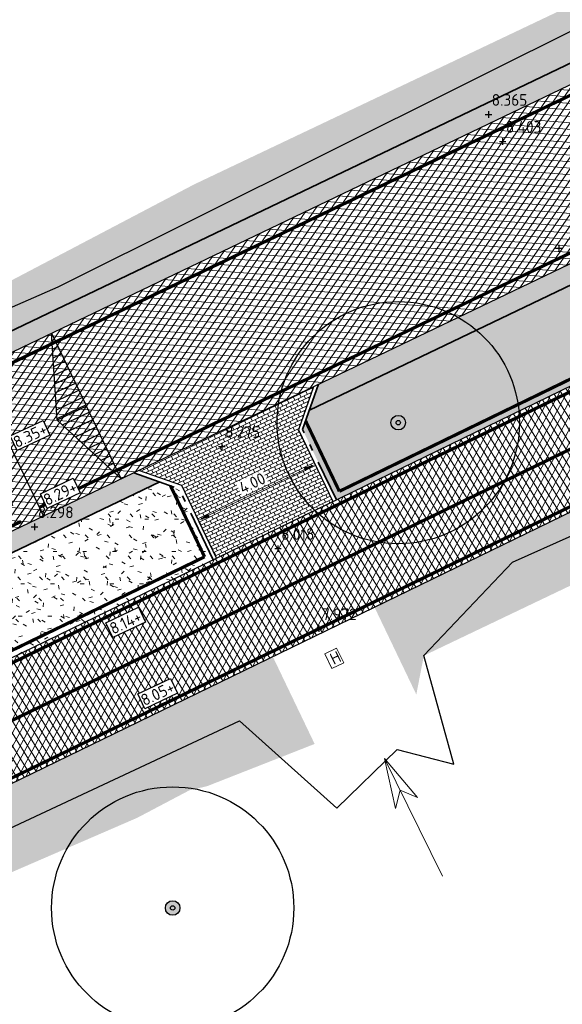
# Model space of a CAD drawing. Header units: metres. Extents: x 157685 to 160831, y 403691 to 406312.
# Tile 28 of 134: x 158801 to 158818, y 404314 to 404344. Entities that reach past the tile are written whole.
import ezdxf

# ---------------------------------------------------------------- set-up
doc = ezdxf.new("R2010")
doc.units = ezdxf.units.M
doc.header["$PDMODE"] = 35
for name, pattern in [('DASHDOT2', [12.7, 6.35, -3.175, 0, -3.175]), ('VH-OPSLUITBAND_120X250', [26, 16, -4, 2, -4]), ('VW-1-3_STREEP', [4, 1, -3]), ('VW-30-270_STREEP', [3, 0.3, -2.7])]:
    doc.linetypes.add(name, pattern=pattern)
doc.layers.get('Defpoints').update_dxf_attribs({"color": 171})
for name, color, linetype, lineweight in [('B-WE-GR-BOOM-S (ingemeten)', 90, 'Continuous', 25), ('B-WE-OG-HOOGTEPUNT-S', 7, 'Continuous', 25), ('B-WE-OG-HOOGTEPUNT-T18', 10, 'Continuous', 18), ('B-WE-OG-TOPOGRAFIE_INRIT-G', 10, 'Continuous', 18), ('N-WE-GR-DOORWORTELBARE RUIMTE-G', 80, 'Continuous', 35), ('N-WE-GR-GRAS-A', 62, 'Continuous', 18), ('N-WE-GW-HOOGTE_AFWERKHOOGTE-T25', 7, 'Continuous', 25), ('N-WE-VH-GESLOTENVERHARDING_ASFALT-A-200', 253, 'Continuous', 18), ('N-WE-VH-HALFVERHARDING_GRASBETONSTEEN-A-200', 132, 'Continuous', 18), ('N-WE-VH-HALFVERHARDING_GRASBETONSTEEN-G', 7, 'Continuous', 35), ('N-WE-VH-KANTOPSLUITING_OPSLUITBAND_120X250-G', 4, 'VH-OPSLUITBAND_120X250', 35), ('N-WE-VH-KANTVERHARDING-G', 7, 'Continuous', 30), ('N-WE-VH-M', 7, 'Continuous', 18), ('N-WE-VH-OPENVERHARDING_BETONSTRAATSTEEN-A-200', 252, 'Continuous', 18), ('N-WE-VH-PLATEAU_TALUD-S', 7, 'Continuous', 25), ('N-WE-VH-T18', 7, 'Continuous', 18), ('N-WE-VH-VERHARDING_ASFALT-A', 252, 'Continuous', 18), ('N-WE-VW-MARKERING_LANGS_STREEP_13_010-G', 7, 'VW-1-3_STREEP', 13), ('N-WE-VW-MARKERING_LANGS_STREEP_30270_010-G', 7, 'VW-30-270_STREEP', 13), ('N-WE-VW-MARKERING_LANGS_STREEP_DOORGETROKKEN_010-G', 7, 'Continuous', 13), ('X-XX-AL-BLADVERWIJZING_AS-G', 7, 'DASHDOT2', 25)]:
    doc.layers.add(name, color=color, linetype=linetype, lineweight=lineweight)
doc.layers.add('Iv-a-afwateringsprofiel', color=5, linetype='Continuous')
doc.styles.add('NLCS-ISO', font='NLCS-ISO.TTF')
doc.styles.add('NLCS-ISO-M200-T18', font='NLCS-ISO.TTF', dxfattribs={"height": 0.36})
doc.dimstyles.new('NLCS-M200-T18-PIJL_L2_H2', dxfattribs={"dimscale": 0.2, "dimtxt": 0.36, "dimasz": 1.8, "dimexe": 2, "dimexo": 2, "dimgap": 0.7, "dimtad": 1, "dimzin": 0, "dimdsep": 46, "dimtxsty": 'NLCS-ISO-M200-T18', "dimcen": 0, "dimdle": 2, "dimclrd": 256, "dimclre": 256, "dimclrt": 256, "dimazin": 0, "dimtfac": 1, "dimtofl": 0, "dimtmove": 0, "dimatfit": 3, "dimfxl": 2, "dimfxlon": 1, "dimtfill": 1, "dimtfillclr": 256, "dimtolj": 1, "dimtzin": 0, "dimlwd": -1, "dimlwe": -1, "dimarcsym": 0})
pattern_1 = [(0, (0, 0), (1, 1), [0.12, -0.8]), (45, (0.4, 0.2), (-0.113137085, 1.8667619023), [0.12, -0.8]), (30, (0.08, 0.12), (0.2274613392, 1.2860254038), [0.12, -0.8]), (15, (0.32, 0.48), (0.3856270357, 0.724494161), [0.12, -0.8]), (135, (0.16, 2), (-0.02828427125, -0.6505382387), [0.12, -0.8]), (150, (1.2, 0.4), (0.2156921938, -0.5864101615), [0.12, -0.8]), (165, (0.24, 0.04), (0.1434520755, -0.7010146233), [0.12, -0.8]), (85, (0.4, 0.4), (-0.8726773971, 1.0400164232), [0.12, -0.8]), (100, (0, 0), (-1.1121176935, 0.7787131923), [0.12, -0.8])]
pattern_2 = [(45, (0, 0), (-0.19798989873, 0.19798989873), [0.14, -0.14]), (135, (0, 0), (-0.19798989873, -0.19798989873), [0.14, -0.14]), (45, (-0.099, 0.099), (-0.19798989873, 0.19798989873), [0.14, -0.14]), (135, (0.099, 0.099), (-0.19798989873, -0.19798989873), [0.14, -0.14])]

# ---------------------------------------------------------------- blocks, each defined once
blk = doc.blocks.new('*U64')
for points in [[(2.886, 1.383), (5.047, -3.126)], [(0, 0), (2.161, -4.509)]]:
    blk.add_lwpolyline(points)
for points, const_width in [([(2.276, 1.036), (0.112, -0.002)], 0.1), ([(2.535, 0.495), (0.371, -0.543)], 0.1), ([(0.09, 0.043), (2.251, -4.466)], 0.2), ([(0.963, 0.073), (0.241, -0.272)], 0.1), ([(2.795, -0.046), (0.63, -1.084)], 0.1), ([(1.222, -0.468), (0.501, -0.813)], 0.1), ([(3.054, -0.588), (0.89, -1.625)], 0.1), ([(1.482, -1.009), (0.76, -1.355)], 0.1), ([(3.313, -1.129), (1.149, -2.166)], 0.1), ([(1.741, -1.55), (1.019, -1.896)], 0.1), ([(3.573, -1.67), (1.408, -2.707)], 0.1), ([(2, -2.091), (1.279, -2.437)], 0.1), ([(3.832, -2.211), (1.668, -3.248)], 0.1), ([(2.259, -2.632), (1.538, -2.978)], 0.1), ([(4.091, -2.752), (1.927, -3.789)], 0.1), ([(2.519, -3.173), (1.797, -3.519)], 0.1), ([(4.35, -3.293), (2.186, -4.33)], 0.1), ([(2.778, -3.714), (2.057, -4.06)], 0.1)]:
    blk.add_lwpolyline(points, dxfattribs=dict(const_width=const_width))
blk = doc.blocks.new('inrit')
at = {"linetype": 'Continuous'}
for p, q in [((4.064, 0), (2.532, 0.38)), ((2.532, 0.38), (2.971, 0)), ((0, 0), (4.064, 0)), ((4.064, 0), (2.532, -0.38)), ((2.532, -0.38), (2.971, 0))]:
    blk.add_line(p, q, dxfattribs=at)
blk = doc.blocks.new('*D742')
at = {"layer": 'Defpoints', "color": 0, "transparency": 16777216}
for p in [(158810.19, 404330.699), (158810.244, 404330.587, 7.918), (158806.637, 404328.859, 7.918)]:
    blk.add_point(p, dxfattribs=at)
at = {"layer": 'N-WE-VH-M', "transparency": 16777216}
for p, q in [((158810.04, 404331.012), (158810.017, 404331.06)), ((158806.908, 404329.126), (158809.865, 404330.544)), ((158806.433, 404329.283), (158806.41, 404329.331))]:
    blk.add_line(p, q, dxfattribs=at)
for points in [[(158809.84, 404330.598), (158809.891, 404330.489), (158810.19, 404330.699)], [(158806.882, 404329.18), (158806.934, 404329.072), (158806.583, 404328.97)]]:
    blk.add_solid(points, dxfattribs=at)
at = {"layer": 'N-WE-VH-M', "transparency": 16777216, "insert": (158808.248, 404330.123), "char_height": 0.36, "attachment_point": 5, "rotation": 25.6069, "style": 'NLCS-ISO-M200-T18', "bg_fill": 3, "box_fill_scale": 1.1, "bg_fill_color": 256, "bg_fill_true_color": 13158600, "bg_fill_transparency": 0}
blk.add_mtext('\\A1;4.00', dxfattribs=at)
blk = doc.blocks.new('SGR-BOOM_01')
at = {"ltscale": 0.1}
h = blk.add_hatch(color=256, dxfattribs=at)
edge = h.paths.add_edge_path()
edge.add_arc((0, 0), 0.15, 0, 360)
for radius in [2.5, 0.045]:
    blk.add_circle((0, 0), radius)
blk.add_circle((0, 0), 0.15, dxfattribs=at)
blk = doc.blocks.new('SOG-HOOGTEPUNT-SO')
for p, q in [((-0.5, 0), (0.5, 0)), ((0, 0.5), (0, -0.5))]:
    blk.add_line(p, q)
blk = doc.blocks.new('*U874')
h = blk.add_hatch()
h.set_pattern_fill('AMO-BODEM_LEEM', color=256, scale=0.1, angle=135, pattern_type=2)
h.set_pattern_definition([(270, (-0.5, -0.5295), (0.25, -6e-17), [])])
h.paths.add_polyline_path([(2.5, 0), (2.5, 1), (0, 0)])
h = blk.add_hatch()
h.set_pattern_fill('AMO-BODEM_LEEM', color=256, scale=0.1, angle=135, pattern_type=2)
h.set_pattern_definition([(270, (-1.5, -0.5295), (0.25, -6e-17), [])])
h.paths.add_polyline_path([(2.5, 0), (2.5, 1), (5, 0)])
for points in [[(2.5, 0), (2.5, 1), (0, 0)], [(2.5, 0), (2.5, 1), (5, 0)]]:
    blk.add_lwpolyline(points, close=True)

msp = doc.modelspace()

# ---------------------------------------------------------------- hatches: boundary and pattern name
at = {"layer": 'N-WE-GR-GRAS-A'}
h = msp.add_hatch(dxfattribs=at)
h.set_pattern_fill('AGR-GRAS_01-SO', color=256, scale=0.04, pattern_type=2)
h.set_pattern_definition(pattern_1)
edge = h.paths.add_edge_path()
edge.add_arc((158979.448, 404304.708), 83.2, 99.21374, 102.00331)
edge.add_line((158962.145, 404386.089), (158892.942, 404371.375))
edge.add_line((158892.942, 404371.375), (158892.963, 404371.278))
edge.add_line((158892.963, 404371.278), (158887.671, 404370.152))
edge.add_arc((158929.909, 404171.493), 203.1, 102.00331, 115.60693)
edge.add_line((158842.13, 404354.645), (158796.481, 404332.766))
edge.add_arc((158794.58, 404336.734), 4.4, 168.0209, 295.6069, ccw=False)
edge.add_line((158790.275, 404337.648), (158790.94, 404340.779))
edge.add_line((158790.94, 404340.779), (158792.005, 404340.616))
edge.add_line((158792.005, 404340.616), (158791.301, 404337.375))
edge.add_line((158791.301, 404337.375), (158792.191, 404334.795))
edge.add_line((158792.191, 404334.795), (158794.255, 404333.346))
edge.add_line((158794.255, 404333.346), (158796.807, 404334.301))
edge.add_line((158796.807, 404334.301), (158806.449, 404339.369))
edge.add_line((158806.449, 404339.369), (158823.326, 404347.385))
edge.add_line((158823.326, 404347.385), (158845.329, 404358.344))
edge.add_line((158845.329, 404358.344), (158855.998, 404362.748))
edge.add_line((158855.998, 404362.748), (158866.173, 404366.263))
edge.add_line((158866.173, 404366.263), (158880.388, 404369.623))
edge.add_line((158880.388, 404369.623), (158894.019, 404372.758))
edge.add_line((158894.019, 404372.758), (158908.467, 404376.025))
edge.add_line((158908.467, 404376.025), (158928.619, 404380.432))
edge.add_line((158928.619, 404380.432), (158949.232, 404384.941))
edge.add_line((158949.232, 404384.941), (158963.833, 404388.067))
edge.add_line((158963.833, 404388.067), (158966.051, 404389.184))
edge.add_line((158966.051, 404389.184), (158967.351, 404390.664))
edge.add_line((158967.351, 404390.664), (158969.38, 404391.159))
edge.add_line((158969.38, 404391.159), (158966.126, 404386.835))
h = msp.add_hatch(dxfattribs=at)
h.set_pattern_fill('AGR-GRAS_01-SO', color=256, scale=0.04, pattern_type=2)
h.set_pattern_definition(pattern_1)
edge = h.paths.add_edge_path()
edge.add_line((158894.273, 404365.115), (158894.252, 404365.213))
edge.add_line((158894.252, 404365.213), (158888.96, 404364.088))
edge.add_arc((158929.909, 404171.493), 196.9, 102.00331, 115.60693)
edge.add_line((158844.81, 404349.054), (158810.017, 404332.378))
edge.add_line((158810.017, 404332.378), (158809.806, 404331.779))
edge.add_line((158809.806, 404331.779), (158810.851, 404329.598))
edge.add_line((158810.851, 404329.598), (158842.724, 404345.086))
edge.add_arc((158931.667, 404162.052), 203.5, 102.00331, 115.91665, ccw=False)
edge.add_line((158889.345, 404361.103), (158945, 404372.936))
edge.add_line((158945, 404372.936), (158944.594, 404374.844))
edge.add_line((158944.594, 404374.844), (158944.47, 404375.43))
edge.add_line((158944.47, 404375.43), (158943.468, 404375.575))
edge.add_line((158943.468, 404375.575), (158894.273, 404365.115))
h = msp.add_hatch(dxfattribs=at)
h.set_pattern_fill('AGR-GRAS_01-SO', color=256, scale=0.04, pattern_type=2)
h.set_pattern_definition(pattern_1)
h.paths.add_polyline_path([(158839.123, 404336.994), (158852.693, 404343.47), (158858.617, 404346.057), (158864.353, 404348.328), (158870.154, 404350.398), (158874.334, 404351.754), (158879.39, 404353.246), (158883.306, 404354.293), (158887.776, 404355.374), (158893.965, 404356.681), (158900.933, 404358.116), (158910.409, 404360.067), (158926.826, 404363.447), (158943.746, 404367.08), (158946.738, 404367.742), (158946.334, 404369.641), (158890.073, 404357.679, 0.060783), (158844.254, 404341.938), (158812.031, 404326.28), (158813.327, 404323.575), (158813.56, 404324.779), (158821.168, 404328.414)])
h = msp.add_hatch(dxfattribs=at)
h.set_pattern_fill('AGR-GRAS_01-SO', color=256, scale=0.04, pattern_type=2)
h.set_pattern_definition(pattern_1)
edge = h.paths.add_edge_path()
edge.add_line((158807.037, 404327.745), (158805.982, 404329.946))
edge.add_line((158805.982, 404329.946), (158805.382, 404330.157))
edge.add_line((158805.382, 404330.157), (158792.662, 404324.061))
edge.add_line((158792.662, 404324.061), (158793.085, 404323.189))
edge.add_arc((158794.884, 404324.063), 2, 205.9167, 295.9167)
edge.add_line((158795.758, 404322.264), (158807.037, 404327.745))
h = msp.add_hatch(dxfattribs=at)
h.set_pattern_fill('AGR-GRAS_01-SO', color=256, scale=0.04, pattern_type=2)
h.set_pattern_definition(pattern_1)
h.paths.add_polyline_path([(158749.343, 404295.818), (158750.633, 404293.126), (158752.227, 404294.126), (158752.346, 404294.77), (158752.934, 404295.341), (158763.146, 404300.292), (158774.097, 404305.582), (158779.688, 404308.248), (158797.49, 404316.639), (158804.687, 404319.758), (158806.299, 404320.608), (158806.847, 404320.736), (158810.179, 404322.045), (158808.883, 404324.75)])
at = {"layer": 'N-WE-VH-GESLOTENVERHARDING_ASFALT-A-200', "true_color": 0xcf7363}
h = msp.add_hatch(dxfattribs=at)
h.set_pattern_fill('AVH-ASFALT-SO', color=23, scale=0.2, angle=90, pattern_type=2)
h.set_pattern_definition([(61.97232, (158667.01631, 404201.6964), (-0.17654414, 0.09397961), []), (121.97232, (158667.01631, 404201.6964), (-0.1696608, -0.1059019), [])])
edge = h.paths.add_edge_path()
edge.add_line((158670.594, 404104.047), (158673.489, 404104.146))
edge.add_line((158673.489, 404104.146), (158673.457, 404105.146))
edge.add_line((158673.457, 404105.146), (158673.349, 404115.148))
edge.add_line((158673.349, 404115.148), (158669.632, 404223.064))
edge.add_arc((158721.102, 404224.836), 51.5, 115.9167, 181.9723, ccw=False)
edge.add_line((158698.593, 404271.157), (158844.254, 404341.938))
edge.add_arc((158931.667, 404162.052), 200, 102.00331, 115.91665, ccw=False)
edge.add_line((158890.073, 404357.679), (158896.09, 404358.959))
edge.add_line((158896.09, 404358.959), (158896.134, 404362.546))
edge.add_line((158896.134, 404362.546), (158889.345, 404361.103))
edge.add_arc((158931.667, 404162.052), 203.5, 102.00331, 115.91665)
edge.add_line((158842.724, 404345.086), (158697.063, 404274.305))
edge.add_arc((158721.102, 404224.836), 55, 115.9167, 181.9723)
edge.add_line((158666.135, 404222.943), (158669.851, 404115.027))
edge.add_line((158669.851, 404115.027), (158670.558, 404105.046))
edge.add_line((158670.558, 404105.046), (158670.594, 404104.047))
at = {"layer": 'N-WE-VH-HALFVERHARDING_GRASBETONSTEEN-A-200'}
h = msp.add_hatch(dxfattribs=at)
h.set_pattern_fill('AVH-GRASBETONSTEEN_02-SO', color=256, scale=0.2, pattern_type=2)
h.set_pattern_definition(pattern_2)
edge = h.paths.add_edge_path()
edge.add_line((158893.09, 404370.691), (158892.965, 404371.278))
edge.add_line((158892.965, 404371.278), (158887.671, 404370.152))
edge.add_arc((158929.909, 404171.493), 203.1, 102.00331, 115.60693)
edge.add_line((158842.13, 404354.645), (158796.481, 404332.766))
edge.add_arc((158794.58, 404336.734), 4.4, 168.0209, 295.6069, ccw=False)
edge.add_line((158790.275, 404337.648), (158790.94, 404340.779))
edge.add_line((158790.94, 404340.779), (158790.353, 404340.902))
edge.add_line((158790.353, 404340.902), (158789.689, 404337.772))
edge.add_arc((158794.58, 404336.734), 5, 168.0209, 295.6069)
edge.add_line((158796.741, 404332.225), (158842.39, 404354.104))
edge.add_arc((158929.909, 404171.493), 202.5, 102.00331, 115.60693, ccw=False)
edge.add_line((158887.796, 404369.566), (158893.09, 404370.691))
h = msp.add_hatch(dxfattribs=at)
h.set_pattern_fill('AVH-GRASBETONSTEEN_02-SO', color=256, scale=0.2, pattern_type=2)
h.set_pattern_definition(pattern_2)
h.paths.add_polyline_path([(158789.505, 404322.548), (158789.243, 404323.088), (158769.605, 404313.676), (158769.784, 404313.096)])
edge = h.paths.add_edge_path()
edge.add_line((158810.299, 404333.179), (158810.017, 404332.378))
edge.add_line((158810.017, 404332.378), (158844.81, 404349.054))
edge.add_arc((158929.909, 404171.493), 196.9, 102.00331, 115.60693, ccw=False)
edge.add_line((158888.96, 404364.088), (158894.255, 404365.214))
edge.add_line((158894.255, 404365.214), (158894.13, 404365.801))
edge.add_line((158894.13, 404365.801), (158888.835, 404364.675))
edge.add_arc((158929.909, 404171.493), 197.5, 102.00331, 115.60693)
edge.add_line((158844.551, 404349.595), (158810.299, 404333.179))
h.paths.add_polyline_path([(158805.382, 404330.157), (158804.582, 404330.439), (158792.399, 404324.6), (158792.654, 404324.077), (158792.662, 404324.061)])
at = {"layer": 'N-WE-VH-OPENVERHARDING_BETONSTRAATSTEEN-A-200'}
h = msp.add_hatch(dxfattribs=at)
h.set_pattern_fill('AVH-BSS_KEIFORMAAT_HALFST-SO', color=256, scale=0.1, angle=90, pattern_type=2)
h.set_pattern_definition([(115.91665, (158708.21265, 404273.16294), (-0.14033187, 0.04854859), [0.105, -0.105]), (205.91665, (158708.21265, 404273.16294), (0.04589164, -0.09444023), [])])
h.paths.add_polyline_path([(158810.743, 404329.546), (158809.676, 404331.772), (158810.146, 404333.105), (158804.735, 404330.512), (158806.069, 404330.043), (158807.145, 404327.797)])
at = {"layer": 'N-WE-VH-VERHARDING_ASFALT-A'}
h = msp.add_hatch(dxfattribs=at)
h.set_pattern_fill('AVH-ASFALT', color=256, scale=0.2, angle=90, pattern_type=2)
h.set_pattern_definition([(355.606926, (158032.0826, 404235.7707), (0.0153197, 0.199412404), []), (55.606926, (158032.0826, 404235.7707), (-0.16503636, 0.11297345), [])])
h.paths.add_polyline_path([(158888.835, 404364.675), (158896.181, 404366.237), (158896.245, 404371.362), (158887.796, 404369.566, 0.059427), (158842.39, 404354.104), (158796.741, 404332.225), (158798.902, 404327.717), (158844.551, 404349.595, -0.059427)])

# ---------------------------------------------------------------- linework, layer by layer
at = {"layer": 'Defpoints'}
for points in [[(158946.589, 404383.528), (158899.786, 404373.172), (158878.639, 404368.895), (158877.13, 404368.874), (158876.741, 404368.784), (158874.667, 404367.451), (158857.607, 404361.944), (158844.127, 404357.099), (158802.224, 404336.188), (158795.297, 404333.15), (158793.916, 404333.084), (158790.913, 404334.742), (158790.798, 404334.464), (158790.166, 404334.172), (158783.259, 404332.233), (158782.467, 404331.796), (158781.646, 404331.068), (158778.859, 404326.697), (158773.175, 404322.085), (158772.081, 404321.31), (158771.317, 404321.087), (158752.156, 404314.085), (158730.891, 404304.518)], [(158720.535, 404280.571), (158745.894, 404292.687), (158746.131, 404294.382), (158747.971, 404294.458), (158749.034, 404295.758), (158753.229, 404296.995), (158782.092, 404310.71), (158807.857, 404322.763), (158810.862, 404320.059), (158812.731, 404321.877), (158814.488, 404321.42), (158813.56, 404324.779), (158816.306, 404327.673), (158825.538, 404331.802), (158840.526, 404339.084), (158860.717, 404348.152), (158879.701, 404354.369), (158909.51, 404361.242), (158945.242, 404368.335), (158946.725, 404367.739)]]:
    msp.add_lwpolyline(points, dxfattribs=at)
at = {"layer": 'N-WE-GR-DOORWORTELBARE RUIMTE-G', "const_width": 0.1}
for points in [[(158944.763, 404373.09), (158889.304, 404361.298, 0.060783), (158842.637, 404345.266), (158810.944, 404329.866)], [(158806.771, 404327.838), (158795.671, 404322.444, -0.414214), (158793.265, 404323.276)]]:
    msp.add_lwpolyline(points, format="xyb", dxfattribs=at)
at = {"layer": 'N-WE-GR-DOORWORTELBARE RUIMTE-G', "const_width": 0.1, "elevation": 7.918}
for points in [[(158809.9, 404332.045), (158810.944, 404329.866)], [(158806.771, 404327.838), (158805.715, 404330.04)]]:
    msp.add_lwpolyline(points, dxfattribs=at)
at = {"layer": 'N-WE-VH-HALFVERHARDING_GRASBETONSTEEN-G'}
for points in [[(158892.963, 404371.278), (158887.671, 404370.152, 0.059427), (158842.13, 404354.645), (158796.481, 404332.766)], [(158894.252, 404365.213), (158888.96, 404364.088, 0.059427), (158844.81, 404349.054), (158810.017, 404332.378)]]:
    msp.add_lwpolyline(points, format="xyb", dxfattribs=at)
msp.add_lwpolyline([(158805.382, 404330.157), (158792.662, 404324.061)], dxfattribs=at)
at = {"layer": 'N-WE-VH-KANTOPSLUITING_OPSLUITBAND_120X250-G', "ltscale": 0.1, "flags": 128}
for points in [[(158810.299, 404333.179), (158809.806, 404331.779), (158810.851, 404329.598)], [(158807.037, 404327.745), (158805.982, 404329.946), (158804.582, 404330.439)]]:
    msp.add_lwpolyline(points, dxfattribs=at)
at = {"layer": 'N-WE-VH-KANTVERHARDING-G'}
for points in [[(158796.741, 404332.225), (158842.39, 404354.104, -0.059427), (158887.796, 404369.566), (158962.29, 404385.404, -0.043438), (158976.49, 404387.155, -0.089181), (159005.394, 404383.022), (159140.945, 404338.113, 0.155199), (159193.983, 404337.477), (159199.127, 404339.045), (159205.583, 404341.014, 0.044387), (159246.235, 404357.472), (159334.019, 404402.438, 0.085818), (159378.281, 404435.711), (159382.02, 404439.684)], [(159200.585, 404334.263), (159195.441, 404332.694, -0.155199), (159139.372, 404333.367), (159003.821, 404378.276, 0.133134), (158963.33, 404380.514), (158888.835, 404364.675, 0.059427), (158844.551, 404349.595), (158701.056, 404280.822)], [(159149.07, 404326.266), (159006.927, 404373.097, 0.13271), (158958.225, 404375.748), (158889.345, 404361.103, 0.060783), (158842.724, 404345.086), (158795.758, 404322.264)], [(159237.45, 404339.447, -0.021058), (159225.545, 404335.232), (159184.38, 404322.577, -0.155354), (159147.975, 404322.942), (159005.832, 404369.772, 0.13271), (158958.953, 404372.324), (158890.073, 404357.679, 0.060783), (158844.254, 404341.938), (158698.593, 404271.157, 0.296478), (158669.632, 404223.064), (158673.349, 404115.148)]]:
    msp.add_lwpolyline(points, format="xyb", dxfattribs=at)
for points in [[(158810.146, 404333.105), (158809.676, 404331.772), (158810.743, 404329.546)], [(158807.145, 404327.797), (158806.069, 404330.043), (158804.735, 404330.512)]]:
    msp.add_lwpolyline(points, dxfattribs=at)
at = {"layer": 'N-WE-VW-MARKERING_LANGS_STREEP_13_010-G', "const_width": 0.1, "flags": 128}
for points in [[(158799.756, 404333.338), (158842.519, 404353.833, -0.059427), (158887.858, 404369.272), (158962.353, 404385.111, -0.043438), (158976.501, 404386.855, -0.089181), (159005.299, 404382.737), (159140.85, 404337.828, 0.155199), (159194.07, 404337.19), (159205.754, 404340.753, 0.044299), (159246.372, 404357.205), (159334.156, 404402.171, 0.085818), (159378.5, 404435.505), (159382.238, 404439.478), (159394.519, 404452.53, 0.020167), (159486.879, 404558.98), (159510.326, 404588.314, 0.045169), (159559.818, 404663.193), (159604.714, 404746.607, -0.040789), (159689.101, 404876.738), (159704.592, 404896.83, -0.047622), (159743.826, 404938.776), (159774.632, 404965.993)], [(159777.546, 404962.696), (159746.739, 404935.479, 0.047622), (159708.077, 404894.143), (159692.585, 404874.052, 0.040789), (159608.589, 404744.521), (159563.693, 404661.108, -0.045169), (159513.763, 404585.567), (159490.316, 404556.232, -0.020167), (159397.723, 404449.515), (159385.442, 404436.463), (159381.704, 404432.49, -0.085818), (159336.162, 404398.254), (159248.378, 404353.289, -0.044258), (159207.079, 404336.557), (159195.354, 404332.981, -0.155199), (159139.467, 404333.651), (159003.916, 404378.561, 0.133134), (158963.268, 404380.807), (158888.773, 404364.968, 0.059427), (158844.421, 404349.865), (158801.658, 404329.37)]]:
    msp.add_lwpolyline(points, format="xyb", dxfattribs=at)
at = {"layer": 'N-WE-VW-MARKERING_LANGS_STREEP_30270_010-G', "const_width": 0.1, "flags": 128}
msp.add_lwpolyline([(159792.987, 404962.746, -0.099404), (159785.597, 404958.419), (159783.624, 404957.741, 0.096117), (159776.447, 404953.601), (159774.345, 404951.778), (159747.108, 404928.141, 0.043037), (159722.974, 404903.255), (159705.82, 404882.215, 0.047339), (159621.619, 404756.297), (159568.406, 404657.676, -0.049533), (159507.778, 404567.864), (159457.899, 404507.77, -0.018201), (159404.644, 404448.163), (159370.769, 404412.916, -0.104938), (159347.32, 404397.007), (159322.053, 404386.71, 0.0216), (159317.991, 404384.846), (159267.269, 404358.864, 0.071669), (159259.881, 404353.629, -0.073217), (159252.318, 404348.305), (159248.244, 404346.25, -0.042275), (159225.031, 404336.904), (159183.865, 404324.25, -0.155354), (159148.523, 404324.604), (159006.38, 404371.435, 0.13271), (158958.589, 404374.036), (158889.709, 404359.391, 0.060783), (158843.489, 404343.512), (158697.828, 404272.731, 0.296478), (158667.884, 404223.004), (158671.6, 404115.088), (158672.048, 404104.097)], format="xyb", dxfattribs=at)
at = {"layer": 'N-WE-VW-MARKERING_LANGS_STREEP_DOORGETROKKEN_010-G', "const_width": 0.1, "flags": 128}
for points in [[(159149.023, 404326.124), (159006.88, 404372.954, 0.13271), (158958.256, 404375.601), (158889.376, 404360.956, 0.060783), (158842.79, 404344.951), (158795.824, 404322.129)], [(159237.394, 404339.586, -0.021058), (159225.501, 404335.375), (159184.335, 404322.721, -0.155354), (159148.022, 404323.085), (159005.879, 404369.915, 0.13271), (158958.922, 404372.471), (158890.042, 404357.826, 0.060783), (158844.189, 404342.073), (158698.528, 404271.292, 0.296478), (158669.483, 404223.059), (158673.199, 404115.143)]]:
    msp.add_lwpolyline(points, format="xyb", dxfattribs=at)
at = {"layer": 'X-XX-AL-BLADVERWIJZING_AS-G', "ltscale": 0.4, "extrusion": (5.8905e-07, 2.73802e-05, 1), "elevation": 19.082}
msp.add_lwpolyline([(158870.662, 404294.355), (158811.785, 404415.451)], dxfattribs=at)

# ---------------------------------------------------------------- block references
at = {"layer": 'B-WE-GR-BOOM-S (ingemeten)', "xscale": 1.5, "yscale": 1.5, "zscale": 1.5}
for p in [(158812.768, 404331.992, 8.435), (158805.784, 404316.966, 7.536)]:
    msp.add_blockref('SGR-BOOM_01', p, dxfattribs=at)
at = {"layer": 'B-WE-OG-HOOGTEPUNT-S', "xscale": 0.2, "yscale": 0.2, "zscale": 0.2}
for p in [(158815.56, 404341.533, 8.365), (158816, 404340.697, 8.403), (158817.734, 404337.398, 8.371), (158807.304, 404331.253, 8.275), (158801.508, 404328.767, 8.298), (158809.042, 404328.093, 8.018), (158810.309, 404325.611, 7.972)]:
    msp.add_blockref('SOG-HOOGTEPUNT-SO', p, dxfattribs=at)
at = {"layer": 'B-WE-OG-TOPOGRAFIE_INRIT-G', "rotation": 116.2592043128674}
msp.add_blockref('inrit', (158814.139, 404317.947), dxfattribs=at)
at = {"layer": 'Iv-a-afwateringsprofiel', "rotation": 115.6069263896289}
msp.add_blockref('*U874', (158804.193, 404330.252), dxfattribs=at)
at = {"layer": 'N-WE-VH-PLATEAU_TALUD-S'}
msp.add_blockref('*U64', (158796.741, 404332.225), dxfattribs=at)

# ---------------------------------------------------------------- texts
at = {"layer": 'B-WE-OG-HOOGTEPUNT-T18', "style": 'NLCS-ISO'}
for s, p in [('8.365', (158815.662, 404341.805, 8.365)), ('8.403', (158816.102, 404340.969, 8.403)), ('8.275', (158807.407, 404331.524, 8.275)), ('8.298', (158801.61, 404329.039, 8.298)), ('8.018', (158809.144, 404328.365, 8.018)), ('7.972', (158810.411, 404325.883, 7.972))]:
    msp.add_text(s, height=0.36, rotation=359.8908, dxfattribs=at).set_placement(p)

# ---------------------------------------------------------------- next in the draw order: texts
at = {"layer": 'N-WE-GW-HOOGTE_AFWERKHOOGTE-T25', "char_height": 0.36, "width": 0.97783, "attachment_point": 5, "rotation": 25.3255, "style": 'NLCS-ISO-M200-T18', "bg_fill": 19, "box_fill_scale": 1.2, "bg_fill_color": 256, "bg_fill_transparency": 0}
for s, insert in [('8.35+', (158801.371, 404331.593)), ('8.29+', (158802.302, 404329.803)), ('8.14+', (158804.328, 404325.808)), ('8.05+', (158805.318, 404323.604))]:
    msp.add_mtext(s, dxfattribs=dict(at, insert=insert))
at = {"layer": 'N-WE-VH-T18', "insert": (158810.59, 404324.801), "char_height": 0.36, "width": 0.26134, "attachment_point": 1, "rotation": 25.9291, "style": 'NLCS-ISO-M200-T18', "bg_fill": 19, "box_fill_scale": 1.2, "bg_fill_color": 256, "bg_fill_transparency": 0}
msp.add_mtext('\\pi0.02267;H', dxfattribs=at)

# ---------------------------------------------------------------- next in the draw order: dimensions: what is measured, and where the dimension line sits
at = {"layer": 'N-WE-VH-M'}
dim = msp.add_aligned_dim(p1=(158806.637, 404328.859), p2=(158810.244, 404330.587), distance=0.124, dimstyle='NLCS-M200-T18-PIJL_L2_H2', dxfattribs=at)
dim.commit()
dim.dimension.update_dxf_attribs({"geometry": '*D742', "text_midpoint": (158808.248, 404330.123, -7.918)})

doc.saveas('drawing.dxf')
